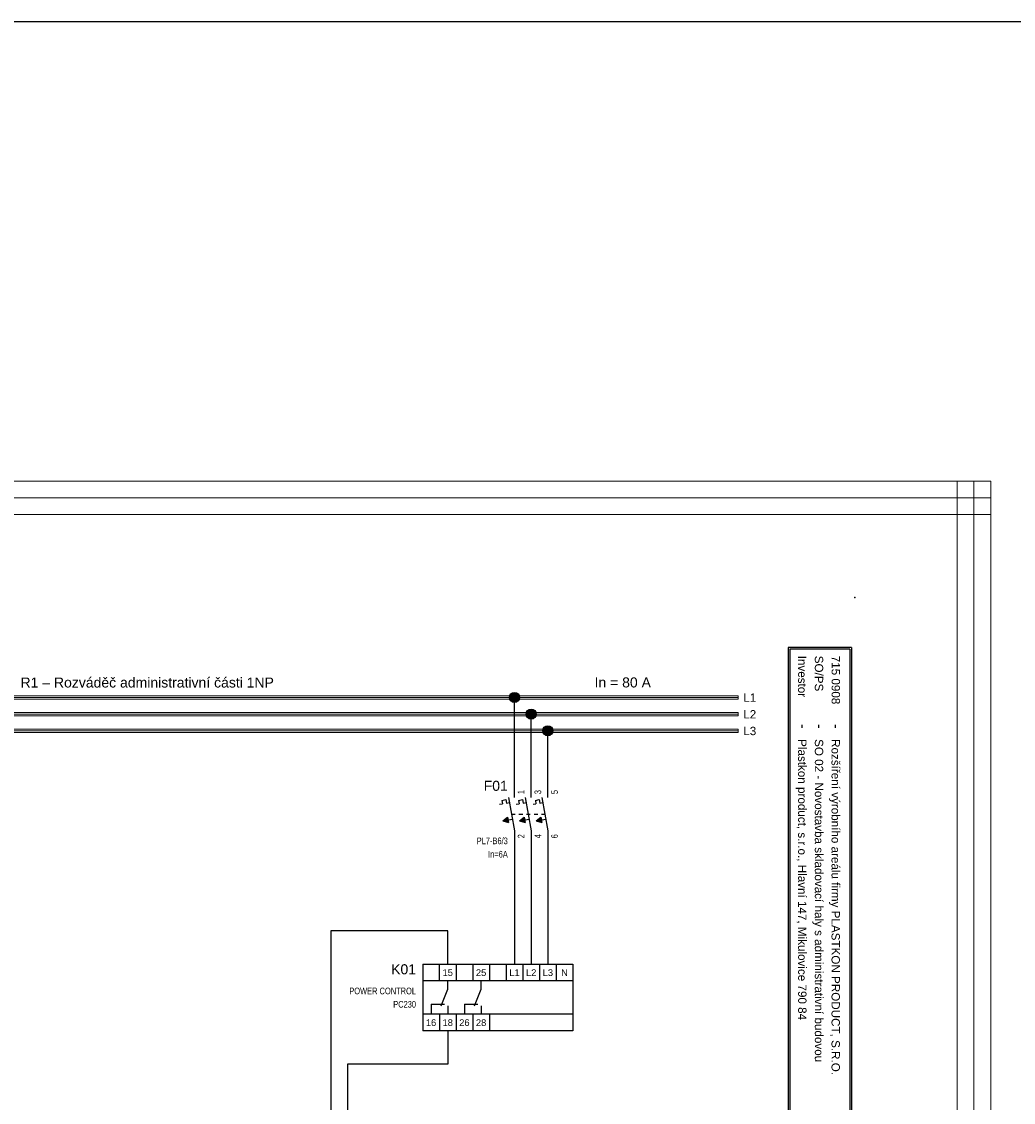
# Model space of a CAD drawing. Extents: x -9683 to -1855, y 4058 to 4698.
# Tile 4 of 50: x -9410 to -9113, y 4374 to 4698. Entities that reach past the tile are written whole.
import ezdxf
from ezdxf.enums import TextEntityAlignment as Align

# ---------------------------------------------------------------- set-up
doc = ezdxf.new("R2010")
doc.units = 0
doc.header["$MEASUREMENT"] = 0
doc.linetypes.add('DASHED', pattern=[0.564444, 0.282222, -0.282222])
for name, color, linetype in [('1-KRESBA', 7, 'Continuous'), ('__Bílá', 7, 'Continuous'), ('__Oranžová', 30, 'Continuous'), ('__Vínová 220', 220, 'Continuous'), ('__Černá 250', 7, 'Continuous')]:
    doc.layers.add(name, color=color, linetype=linetype)
doc.styles.add('Arial', font='arial.ttf')

# ---------------------------------------------------------------- blocks, each defined once
blk = doc.blocks.new('BLK_Razítko_malé_pro_rozváděče')
at = {"layer": '__Bílá'}
for p, q in [((15, -1), (15, -20)), ((15, -1), (294, -1)), ((15.5, -1.5), (15.5, -19.5)), ((15.5, -1.5), (184.5, -1.5)), ((184.5, -1.5), (184.5, -19.5)), ((185, -1.5), (185, -19.5)), ((185, -1.5), (293.5, -1.5)), ((293.5, -19.5), (293.5, -1.5)), ((294, -20), (294, -1)), ((15, -20), (294, -20)), ((15.5, -19.5), (184.5, -19.5)), ((185, -19.5), (293.5, -19.5)), ((15, -405), (15, -419)), ((15, -405), (294, -405)), ((294, -405), (294, -419)), ((15.5, -405.5), (15.5, -418.5)), ((15.5, -405.5), (194.5, -405.5)), ((194.5, -405.5), (194.5, -418.5)), ((195, -405.5), (195, -418.5)), ((195, -405.5), (293.5, -405.5)), ((293.5, -405.5), (293.5, -418.5)), ((15, -419), (294, -419)), ((15.5, -418.5), (194.5, -418.5)), ((195, -418.5), (293.5, -418.5))]:
    blk.add_line(p, q, dxfattribs=at)
for p in [(0, 0), (300, 0), (0, -420), (300, -420)]:
    blk.add_point(p, dxfattribs=at)
at = {"layer": '__Bílá', "style": 'Arial'}
for s, height, p in [('-', 3, (38, -7)), ('Dokument', 2.5, (187, -7)), ('-', 3, (210.5, -7)), ('SO/PS', 2.5, (17.5, -12)), ('Vypracoval', 2.5, (187, -12)), ('-', 3, (38, -12)), ('-', 3, (210.5, -12)), ('Investor', 2.5, (17.5, -17)), ('-', 3, (38, -17)), ('Datum', 2.5, (187, -17)), ('-', 3, (210.5, -17)), ('PVLK PROJECT s.r.o. , Langrova 195/33,  787 01 Šumperk', 2.5, (17.5, -411)), ('Copyright © 2012 PVLK', 2.5, (197, -411)), ('Telefon: 773 836 685, mobil: 777 848 204, e-mail: %%Upavelka@pvlk.cz', 2.5, (17.5, -416)), ('Číslo dokumentu .....', 2.5, (197, -416))]:
    blk.add_text(s, height=height, dxfattribs=at).set_placement(p)
at = {"layer": '__Vínová 220', "char_height": 2.5, "attachment_point": 7, "style": 'Arial'}
for s, insert in [('715 0908', (17.5, -7)), ('Rozšíření výrobního areálu firmy PLASTKON PRODUCT, S.R.O.', (42.5, -7.75)), ('R1 – Rozváděč administrativní části 1NP', (215, -7.75)), ('SO 02 - Novostavba skladovací haly s administrativní budovou', (42.5, -12.75)), ('Miroslav Pavelka', (215, -12.75)), ('Plastkon product, s.r.o., Hlavní 147, Mikulovice 790 84', (42.5, -17.75)), ('06/2016', (215, -17.75))]:
    blk.add_mtext(s, dxfattribs=dict(at, insert=insert))
at = {"layer": '__Vínová 220', "style": 'Arial'}
blk.add_attdef('ČÍSLO', text='', height=4, dxfattribs=at).set_placement((290, -416), align=Align.RIGHT)
blk = doc.blocks.new('L0001A02')
at = {"linetype": 'Continuous'}
h = blk.add_hatch(color=256, dxfattribs=at)
edge = h.paths.add_edge_path()
edge.add_arc((0, 0), 1.5, 0, 360)
blk.add_circle((0, 0), 1.5)
blk = doc.blocks.new('scjjjds')
for p, q in [((0, 0), (15, 0)), ((0, 0), (0, -20)), ((5, -5), (5, 0)), ((10, 0), (10, -5)), ((15, 0), (45, 0)), ((15, 0), (15, -5)), ((20, 0), (20, -5)), ((25, 0), (25, -5)), ((30, 0), (30, -5)), ((35, 0), (35, -5)), ((40, 0), (40, -5)), ((45, 0), (45, -20)), ((15, -5), (0, -5)), ((7.5, -7.5), (7.5, -5)), ((45, -5), (15, -5)), ((17.5, -7.5), (17.5, -5)), ((5.5, -12.5), (7.5, -7.5)), ((15.5, -12.5), (17.5, -7.5)), ((2.5, -12), (2.5, -15)), ((2.5, -12), (6.5, -12)), ((7.5, -12.5), (7.5, -15)), ((12.5, -12), (12.5, -15)), ((12.5, -12), (16.5, -12)), ((17.5, -12.5), (17.5, -15)), ((15, -15), (0, -15)), ((5, -15), (5, -20)), ((10, -15), (10, -20)), ((45, -15), (15, -15)), ((15, -15), (15, -20)), ((20, -15), (20, -20)), ((15, -20), (0, -20)), ((45, -20), (15, -20))]:
    blk.add_line(p, q)
at = {"style": 'Arial'}
for s, p in [('15', (7.5, -3.5)), ('25', (17.5, -3.5)), ('L1', (27.5, -3.5)), ('L2', (32.5, -3.5)), ('L3', (37.5, -3.5)), ('N', (42.5, -3.5)), ('16', (2.5, -18.5)), ('18', (7.5, -18.5)), ('26', (12.5, -18.5)), ('28', (17.5, -18.5))]:
    blk.add_text(s, height=2, dxfattribs=at).set_placement(p, align=Align.CENTER)
blk.add_attdef('POPIS', text='', height=3, dxfattribs=at).set_placement((-2, -3), align=Align.RIGHT)
at = {"style": 'Arial', "width": 0.8}
for tag, p in [('TYP', (-2, -9)), ('CÍVKA', (-2, -13)), ('PROUD', (-2, -17)), ('DOPLŇ1', (-2, -21)), ('DOPLŇ2', (-2, -25))]:
    blk.add_attdef(tag, text='', height=2, dxfattribs=at).set_placement(p, align=Align.RIGHT)
blk = doc.blocks.new('FEVA1606')
at = {"linetype": 'Continuous'}
for points in [[(-3.5, -2), (-2.06, -0.92), (-1.77, -2.5)], [(1.5, -2), (2.94, -0.92), (3.23, -2.5)], [(6.5, -2), (7.94, -0.92), (8.23, -2.5)]]:
    blk.add_hatch(color=256, dxfattribs=at).paths.add_polyline_path(points)
for p, q in [((0, 5), (0, 10)), ((5, 5), (5, 10)), ((10, 5), (10, 10)), ((-3.75, 4.14), (-2.56, 4.35)), ((-3.75, 4.14), (-3.57, 3.12)), ((-2.56, 4.35), (-2.38, 3.34)), ((-2.38, 3.34), (-1.54, 3.49)), ((-1.82, 5), (0, -5)), ((1.25, 4.14), (2.44, 4.35)), ((1.25, 4.14), (1.43, 3.12)), ((2.44, 4.35), (2.62, 3.34)), ((2.62, 3.34), (3.46, 3.49)), ((3.18, 5), (5, -5)), ((6.25, 4.14), (7.44, 4.35)), ((6.25, 4.14), (6.43, 3.12)), ((7.44, 4.35), (7.62, 3.34)), ((7.62, 3.34), (8.46, 3.49)), ((8.18, 5), (10, -5)), ((-4.45, 2.96), (-3.57, 3.12)), ((0.55, 2.96), (1.43, 3.12)), ((5.55, 2.96), (6.43, 3.12)), ((-3.5, -2), (-2.06, -0.92)), ((-3.5, -2), (-0.64, -1.48)), ((-3.5, -2), (-1.77, -2.5)), ((-2.06, -0.92), (-1.77, -2.5)), ((1.5, -2), (2.94, -0.92)), ((1.5, -2), (4.36, -1.48)), ((1.5, -2), (3.23, -2.5)), ((2.94, -0.92), (3.23, -2.5)), ((6.5, -2), (7.94, -0.92)), ((6.5, -2), (9.36, -1.48)), ((6.5, -2), (8.23, -2.5)), ((7.94, -0.92), (8.23, -2.5)), ((0, -5), (0, -10)), ((5, -5), (5, -10)), ((10, -5), (10, -10))]:
    blk.add_line(p, q)
at = {"linetype": 'DASHED', "ltscale": 4}
blk.add_line((-0.91, 0), (9.09, 0), dxfattribs=at)
at = {"style": 'Arial'}
blk.add_attdef('POPIS', text='', height=3, dxfattribs=at).set_placement((-2, 7), align=Align.RIGHT)
at = {"style": 'Arial', "width": 0.8}
for tag, p in [('NO1', (3, 6)), ('NO2', (8, 6)), ('NO3', (13, 6))]:
    blk.add_attdef(tag, p, '', height=2, rotation=90, dxfattribs=at)
for tag, p in [('CO1', (3, -6)), ('CO2', (8, -6)), ('CO3', (13, -6))]:
    blk.add_attdef(tag, text='', height=2, rotation=90, dxfattribs=at).set_placement(p, align=Align.RIGHT)
for tag, p in [('TYP', (-2, -9)), ('PROUD', (-2, -13)), ('DOPLŇ1', (-2, -17)), ('DOPLŇ2', (-2, -21))]:
    blk.add_attdef(tag, text='', height=2, dxfattribs=at).set_placement(p, align=Align.RIGHT)

msp = doc.modelspace()

# ---------------------------------------------------------------- linework, layer by layer
at = {"layer": '1-KRESBA'}
for p, q in [((-9261.99, 4470), (-9261.99, 4495)), ((-9256.99, 4470), (-9256.99, 4490)), ((-9251.99, 4470), (-9251.99, 4485)), ((-9261.99, 4450), (-9261.99, 4415)), ((-9256.99, 4450), (-9256.99, 4415)), ((-9251.99, 4450), (-9251.99, 4415)), ((-9281.99, 4425), (-9316.99, 4425)), ((-9316.99, 4425), (-9316.99, 4335)), ((-9281.99, 4415), (-9281.99, 4425)), ((-9281.99, 4395), (-9281.99, 4385)), ((-9281.99, 4385), (-9311.99, 4385)), ((-9311.99, 4385), (-9311.99, 4335))]:
    msp.add_line(p, q, dxfattribs=at)
at = {"layer": '1-KRESBA', "color": 3}
msp.add_lwpolyline([(-9683.45, 4697.61), (-1855.12, 4697.61), (-1855.12, 4057.66), (-9683.45, 4057.66)], close=True, dxfattribs=at)
at = {"layer": '__Oranžová', "lineweight": 0}
for p, q in [((-9550, 4495.5), (-9195, 4495.5)), ((-9550, 4495), (-9195, 4495)), ((-9550, 4494.5), (-9195, 4494.5)), ((-9195, 4495.5), (-9195, 4495)), ((-9195, 4494.5), (-9195, 4495)), ((-9550, 4490.5), (-9195, 4490.5)), ((-9550, 4490), (-9195, 4490)), ((-9550, 4489.5), (-9195, 4489.5)), ((-9195, 4490.5), (-9195, 4490)), ((-9195, 4489.5), (-9195, 4490)), ((-9550, 4485.5), (-9195, 4485.5)), ((-9550, 4485), (-9195, 4485)), ((-9550, 4484.5), (-9195, 4484.5)), ((-9195, 4485.5), (-9195, 4485)), ((-9195, 4484.5), (-9195, 4485))]:
    msp.add_line(p, q, dxfattribs=at)
at = {"layer": '__Vínová 220', "lineweight": 0}
for p, q in [((-9615.71, 4559.82), (-9119.31, 4559.82)), ((-9129.31, 4193.74), (-9129.31, 4559.82)), ((-9129.31, 4559.82), (-9124.31, 4559.82)), ((-9124.31, 4193.74), (-9124.31, 4559.82)), ((-9119.31, 4559.82), (-9124.31, 4559.82)), ((-9119.31, 4559.82), (-9119.31, 4554.82)), ((-9119.31, 4193.74), (-9119.31, 4559.82)), ((-9615.71, 4554.82), (-9119.31, 4554.82)), ((-9119.31, 4549.82), (-9119.31, 4554.82)), ((-9615.71, 4549.82), (-9119.31, 4549.82))]:
    msp.add_line(p, q, dxfattribs=at)

# ---------------------------------------------------------------- block references
at = {"layer": '1-KRESBA', "rotation": 270}
msp.add_blockref('BLK_Razítko_malé_pro_rozváděče', (-9160, 4525), dxfattribs=at).add_auto_attribs({'ČÍSLO': '22.1'})
at = {"layer": '1-KRESBA'}
for p in [(-9261.99, 4495), (-9256.99, 4490), (-9251.99, 4485)]:
    msp.add_blockref('L0001A02', p, dxfattribs=at)
ref = msp.add_blockref('scjjjds', (-9289.49, 4415), dxfattribs=at)
ref.add_attrib('POPIS', 'K01', dxfattribs={"layer": '0', "height": 3, "style": 'Arial'}).set_placement((-9291.49, 4412), align=Align.RIGHT)
ref.add_attrib('TYP', 'POWER CONTROL', dxfattribs={"layer": '0', "height": 2, "style": 'Arial', "width": 0.8}).set_placement((-9291.49, 4406), align=Align.RIGHT)
ref.add_attrib('CÍVKA', 'PC230', dxfattribs={"layer": '0', "height": 2, "style": 'Arial', "width": 0.8}).set_placement((-9291.49, 4402), align=Align.RIGHT)
at = {"layer": '__Černá 250'}
msp.add_blockref('FEVA1606', (-9261.99, 4460), dxfattribs=at).add_auto_attribs({'POPIS': 'F01', 'TYP': 'PL7-B6/3', 'PROUD': 'In=6A', 'CO1': '2', 'NO1': '1', 'CO2': '4', 'NO2': '3', 'CO3': '6', 'NO3': '5'})

# ---------------------------------------------------------------- texts
at = {"layer": '1-KRESBA', "color": 4, "linetype": 'Continuous', "style": 'Arial'}
msp.add_text('In = 80 A', height=3, dxfattribs=at).set_placement((-9238, 4498))
at = {"layer": '__Bílá', "insert": (-9409.99, 4497.93), "char_height": 3, "attachment_point": 7, "style": 'Arial'}
msp.add_mtext('R1 – Rozváděč administrativní části 1NP', dxfattribs=at)
at = {"layer": '__Oranžová', "lineweight": 0, "style": 'Arial'}
for s, p in [('L1', (-9193.43, 4493.69)), ('L2', (-9193.43, 4488.69)), ('L3', (-9193.43, 4483.69))]:
    msp.add_text(s, height=2.5, dxfattribs=at).set_placement(p)

doc.saveas('drawing.dxf')
